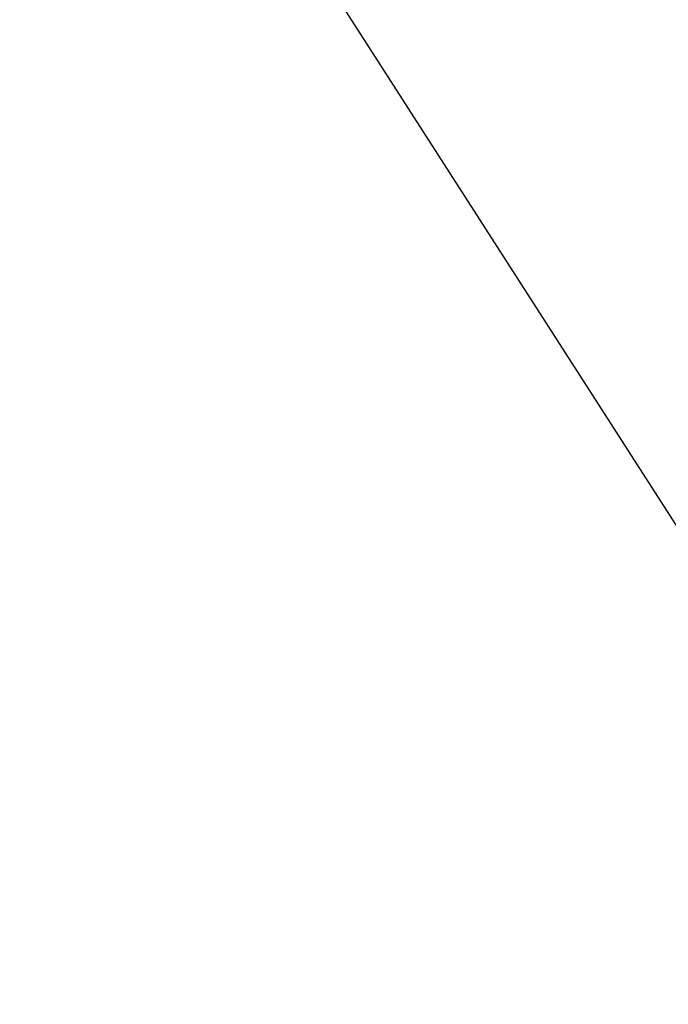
# Model space of a CAD drawing. Extents: x 3.8 to 27.2, y -11.7 to 11.7.
# Tile 26 of 58: x 6.73287 to 6.73788, y -7.29072 to -7.28311. Entities that reach past the tile are written whole.
import ezdxf

# ---------------------------------------------------------------- set-up
doc = ezdxf.new("R2010")
doc.units = 0
doc.header["$MEASUREMENT"] = 0
doc.layers.get('0').update_dxf_attribs({"linetype": 'CONTINUOUS'})

# ---------------------------------------------------------------- blocks, each defined once
blk = doc.blocks.new('LUXORA_ZWIS_MA_Y_STL')
at = {"color": 0}
for q in [(6.32376, -6.6419815, 0.4329253), (6.32376, -6.6419815, 0.4329253), (6.4385398, -6.820734, 4.4422774), (6.4385398, -6.820734, 4.4422774)]:
    blk.add_line((6.7447734, -7.2976492, 0.5462791), q, dxfattribs=at)
mesh = blk.add_polyface(dxfattribs=at)
corners = [(6.8157569, -7.2622567, 4.2368551), (6.7336003, -7.3302886, 4.2232168), (6.8180198, -7.2651913, 4.2232168), (6.7387366, -7.3216488, 4.2368551)]
mesh.append_faces([[corners[k] for k in face] for face in [(0, 1, 2), (1, 0, 3)]], dxfattribs={"vtx0": -1, "color": 0})
mesh = blk.add_polyface(dxfattribs=at)
corners = [(6.8238939, -7.2728086, 4.2128625), (6.7336003, -7.3302886, 4.2232168), (6.7333408, -7.3426362, 4.2128625), (6.8180198, -7.2651913, 4.2232168)]
mesh.append_faces([[corners[k] for k in face] for face in [(0, 1, 2), (1, 0, 3)]], dxfattribs={"vtx0": -1, "color": 0})
mesh = blk.add_polyface(dxfattribs=at)
corners = [(6.8238939, -7.2728086, 4.2128625), (6.7333408, -7.3426362, 4.2128625), (6.7351039, -7.3493321, 4.2097044)]
mesh.append_faces([[corners[k] for k in face] for face in [(0, 1, 2)]], dxfattribs={"color": 0})
mesh = blk.add_polyface(dxfattribs=at)
corners = [(6.8320333, -7.2833636, 4.2081647), (6.8238939, -7.2728086, 4.2128625), (6.7351039, -7.3493321, 4.2097044)]
mesh.append_faces([[corners[k] for k in face] for face in [(0, 1, 2)]], dxfattribs={"color": 0})
mesh = blk.add_polyface(dxfattribs=at)
corners = [(6.8320333, -7.2833636, 4.2081647), (6.7351039, -7.3493321, 4.2097044), (6.7380163, -7.3558621, 4.2081647)]
mesh.append_faces([[corners[k] for k in face] for face in [(0, 1, 2)]], dxfattribs={"color": 0})

msp = doc.modelspace()

# ---------------------------------------------------------------- block references
at = {"color": 0}
msp.add_blockref('LUXORA_ZWIS_MA_Y_STL', (0, 0), dxfattribs=at)

doc.saveas('drawing.dxf')
